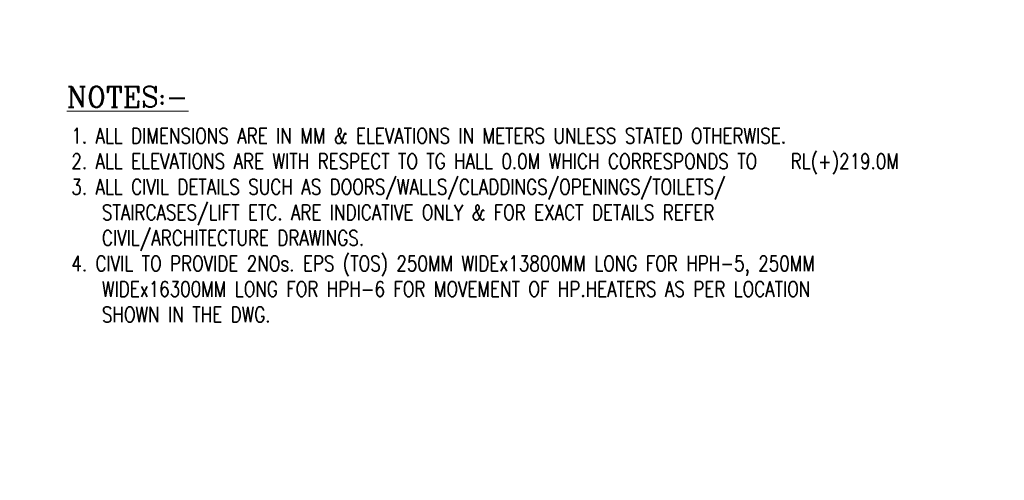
# Model space of a CAD drawing. Extents: x -11758 to 4934791, y -233543 to 1826789.
# Tile 76 of 107: x 137723 to 166650, y 223078 to 236607. Entities that reach past the tile are written whole.
import ezdxf

# ---------------------------------------------------------------- set-up
doc = ezdxf.new("R2010")
doc.units = 0
doc.header["$LTSCALE"] = 800
doc.header["$MEASUREMENT"] = 0
doc.layers.add('T', color=3, linetype='CONTINUOUS', lineweight=15)
doc.layers.add('TEXT', color=3, linetype='CONTINUOUS', lineweight=15)
doc.styles.add('R', font='ROMANC')
doc.styles.add('ROMANC', font='romanc')
doc.styles.add('ROMANS', font='ISO9.shx', dxfattribs={"width": 0.8})
doc.styles.add('S3', font='ROMANS1.SHX', dxfattribs={"width": 0.8})

msp = doc.modelspace()

# ---------------------------------------------------------------- texts
at = {"layer": 'T', "attachment_point": 1}
for s, insert, char_height, width, style in [('\\pi152.64;MACHINE ROOM \\P\\pi421.21;AT EL.24.5M', (30530.5, 228722.5), 300, 3025.285, 'S3'), ('\\pi403.47; ROOF OF AHU \\P\\pi346.33;ROOM AT 27.0M', (104556.9, 225111.3), 400, 5702.174, 'ROMANC')]:
    msp.add_mtext(s, dxfattribs=dict(at, insert=insert, char_height=char_height, width=width, style=style))
at = {"layer": 'TEXT', "style": 'R'}
msp.add_text('%%UNOTES:-', height=600, dxfattribs=at).set_placement((139104.8, 234040.3))
at = {"layer": 'TEXT', "char_height": 450, "attachment_point": 1, "style": 'ROMANS'}
for s, insert, width in [('\\pi229.15;COLUMNS TO BE RAISED UPTO \\P\\pi1437.7;33.0M FOR PROVIDING \\P\\pi417.72;SUPPORTING STRUCTURE FOR  \\P\\pi512.01;CRITICAL PIPING AND POWER \\P\\pi2629.1;CYCLE PIPING', (85178.7, 236598.7), 8892.585), ('\\pi-450,l450;{\\Fromans|c0;1. ALL DIMENSIONS ARE IN MM & ELEVATIONS IN METERS UNLESS STATED OTHERWISE. \\P\\pi-900,l900;2. ALL ELEVATIONS ARE WITH RESPECT TO TG HALL 0.0M WHICH CORRESPONDS TO    RL(+)219.0M  \\P3. ALL CIVIL DETAILS SUCH AS DOORS/WALLS/CLADDINGS/OPENINGS/TOILETS/ STAIRCASES/LIFT ETC. ARE INDICATIVE ONLY & FOR EXACT DETAILS REFER CIVIL/ARCHITECTURE DRAWINGS. \\P4. CIVIL TO PROVIDE 2NOs. EPS (TOS) 250MM WIDEx13800MM LONG FOR HPH-5, 250MM WIDEx16300MM LONG FOR HPH-6 FOR MOVEMENT OF HP.HEATERS AS PER LOCATION SHOWN IN THE DWG. }', (139240.4, 233422.1), 25083.616)]:
    msp.add_mtext(s, dxfattribs=dict(at, insert=insert, width=width))

doc.saveas('drawing.dxf')
